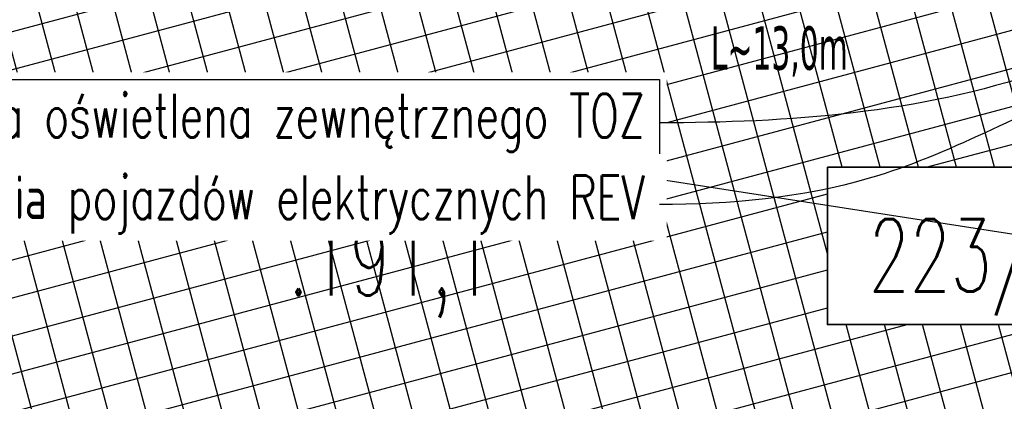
# Model space of a CAD drawing. Header units: metres. Extents: x 5515420 to 5516573, y 5683131 to 5683463.
# Tile 7 of 94: x 5516054 to 5516071, y 5683305 to 5683312. Entities that reach past the tile are written whole.
import ezdxf
from ezdxf import colors
from ezdxf.entities.mleader import LeaderData, LeaderLine
from ezdxf.enums import TextEntityAlignment as Align
from ezdxf.math import Vec2, Vec3

# ---------------------------------------------------------------- set-up
doc = ezdxf.new("R2010")
doc.units = ezdxf.units.M
doc.linetypes.add('L_0_07', pattern=[2.25, 0.75, -0.5, 0, -0.5, 0, -0.5])
doc.layers.get('0').update_dxf_attribs({"linetype": 'CONTINUOUS', "lineweight": 18, "true_color": 0x000000})
doc.layers.get('Defpoints').update_dxf_attribs({"linetype": 'CONTINUOUS'})
for name, color, linetype in [('--EL_0', 240, 'CONTINUOUS'), ('--oświetlenie wokół budynku', 240, 'CONTINUOUS'), ('A-Budynek szraf', 170, 'CONTINUOUS'), ('A-Nawierzchnie', 41, 'CONTINUOUS')]:
    doc.layers.add(name, color=color, linetype=linetype)
doc.layers.add('D-WYMIARY', color=7, linetype='CONTINUOUS', lineweight=15)
doc.layers.add('pzp', color=7, linetype='L_0_07', lineweight=35, true_color=0xd200d2)
doc.layers.add('wysokosci', color=7, linetype='CONTINUOUS', lineweight=25, true_color=0x803300)
doc.layers.get('0').off()
doc.styles.add('CP_ATTR', font='romans.shx', dxfattribs={"bigfont": '@extfont2.shx'})
doc.styles.get("Standard").update_dxf_attribs({"font": 'simplex.shx'})
doc.styles.add('verdena2', font='verdana.ttf', dxfattribs={"width": 0.5, "height": 0.75})
doc.dimstyles.get("Standard").update_dxf_attribs({"dimtxt": 0.18, "dimasz": 0.18, "dimexe": 0.18, "dimexo": 0.0625, "dimgap": 0.09, "dimtad": 0, "dimtih": 1, "dimtoh": 1, "dimdec": 4, "dimzin": 0, "dimdsep": 46, "dimtxsty": 'Standard', "dimcen": 0.09, "dimadec": 0, "dimazin": 0, "dimtfac": 1, "dimtdec": 4, "dimtofl": 0, "dimtmove": 0, "dimatfit": 3, "dimfxl": 1, "dimtolj": 1, "dimtzin": 0, "dimarcsym": 0})

# ---------------------------------------------------------------- blocks, each defined once
blk = doc.blocks.new('_ARCHTICK')
at = {"color": 0, "linetype": 'ByBlock', "lineweight": -2}
blk.add_line((0, 0), (-1, 0), dxfattribs=at)
blk.add_solid([(0.397747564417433, 0.3093592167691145), (0.3093592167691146, 0.397747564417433), (-0.3093592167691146, -0.397747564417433), (-0.397747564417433, -0.3093592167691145)], dxfattribs=at)
blk = doc.blocks.new('*D711')
at = {"layer": 'D-WYMIARY', "color": 14, "lineweight": -2}
for p, q in [((5516046.898735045, 5683315.945821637), (5516046.235063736, 5683311.666743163)), ((5516045.898030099, 5683312.103559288), (5516072.845841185, 5683307.924040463)), ((5516073.055997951, 5683311.888914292), (5516072.392326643, 5683307.609835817))]:
    blk.add_line(p, q, dxfattribs=at)
at = {"layer": 'Defpoints', "color": 0}
for p in [(5516046.954293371, 5683316.304038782), (5516073.111556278, 5683312.247131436), (5516072.450567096, 5683307.985346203)]:
    blk.add_point(p, dxfattribs=at)
at = {"layer": 'D-WYMIARY', "color": 14, "lineweight": -2, "xscale": 0.5, "yscale": 0.5, "zscale": 0.5}
for p, rotation in [((5516046.293304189, 5683312.042253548), 171.1838518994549), ((5516072.450567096, 5683307.985346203), 351.1838518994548)]:
    blk.add_blockref('_ARCHTICK', p, dxfattribs=dict(at, rotation=rotation))
at = {"layer": 'D-WYMIARY', "color": 50, "linetype": 'ByBlock', "insert": (5516059.306798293, 5683309.593821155), "char_height": 0.75, "attachment_point": 5, "rotation": 351.18385189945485}
blk.add_mtext('\\A1;26.5', dxfattribs=at)

msp = doc.modelspace()

# ---------------------------------------------------------------- hatches: boundary and pattern name
at = {"layer": 'A-Budynek szraf', "linetype": 'ByBlock', "transparency": 33554687}
h = msp.add_hatch(dxfattribs=at)
h.set_pattern_fill('ANSI37', color=256, scale=0.2, angle=59.99999999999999, style=0)
h.set_pattern_definition([(105, (-191.2213894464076, 9.313225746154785e-10), (-0.6133628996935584, -0.1643500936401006), []), (194.9999999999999, (-191.2213894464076, 9.313225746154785e-10), (0.1643500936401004, -0.6133628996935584), [])])
h.paths.add_polyline_path([(5516072.188769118, 5683309.363978), (5516067.782111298, 5683309.363978), (5516067.782111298, 5683306.64545265), (5516071.767134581, 5683306.645452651), (5516069.857698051, 5683294.334194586), (5516044.629329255, 5683298.247033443), (5516047.346706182, 5683315.767557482), (5516072.575074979, 5683311.854718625)])
h.paths.add_polyline_path([(5516054.454114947, 5683304.922500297), (5516060.695085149, 5683304.922500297), (5516060.695085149, 5683303.164174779), (5516054.454114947, 5683303.164174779)], flags=16)
at = {"layer": 'A-Nawierzchnie', "linetype": 'ByBlock', "true_color": 0xb7e0ab, "transparency": 33554687}
h = msp.add_hatch(dxfattribs=at)
h.set_pattern_fill('ANSI37', color=9, scale=0.1, style=0)
h.set_pattern_definition([(45, (615.2743167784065, 129.3192508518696), (-0.2245064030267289, 0.2245064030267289), []), (135, (615.2743167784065, 129.3192508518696), (-0.2245064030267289, -0.2245064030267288), [])])
h.paths.add_polyline_path([(5516099.6639383, 5683319.509563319), (5516093.18050492, 5683320.492467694, 0.02400827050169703), (5516090.889116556, 5683320.728043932), (5516071.666547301, 5683321.775596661, -0.02484724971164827), (5516069.295594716, 5683322.023371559), (5516062.302756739, 5683323.108692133, -0.3638266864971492), (5516061.032989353, 5683324.559218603), (5516063.231110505, 5683324.230619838), (5516064.490548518, 5683332.646905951), (5516062.29494606, 5683332.975128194), (5516065.4430103, 5683353.379441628, 0.414213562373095), (5516062.9339508, 5683356.800643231), (5516050.08979864, 5683358.776220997, 0.4141947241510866), (5516046.668626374, 5683356.267352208), (5516042.257273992, 5683327.598946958, 0.4142317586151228), (5516044.766305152, 5683324.177561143), (5516053.343595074, 5683322.858275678, -0.02007901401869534), (5516053.579985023, 5683322.812134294), (5516052.668604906, 5683316.935679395), (5516054.150876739, 5683316.705803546), (5516053.920999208, 5683315.223525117), (5516046.954293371, 5683316.304038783), (5516046.53358273, 5683313.591470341), (5516044.962368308, 5683313.835160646), (5516043.961552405, 5683307.382313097), (5516045.532766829, 5683307.138622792), (5516044.092847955, 5683297.854620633), (5516044.241075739, 5683297.831630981), (5516044.011179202, 5683296.349353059), (5516069.871986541, 5683292.33842502), (5516070.101883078, 5683293.820702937), (5516070.250110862, 5683293.797713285), (5516071.690029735, 5683303.081715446), (5516073.26124416, 5683302.838025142), (5516074.262060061, 5683309.290872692), (5516072.690845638, 5683309.534562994), (5516073.111556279, 5683312.247131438), (5516066.144886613, 5683313.327639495), (5516066.374772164, 5683314.809910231), (5516068.140582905, 5683314.536067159), (5516068.712784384, 5683314.452779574), (5516069.444190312, 5683314.361830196), (5516070.42180041, 5683314.267207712), (5516071.256411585, 5683314.210627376), (5516075.58645081, 5683313.974792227), (5516074.85022779, 5683300.465115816), (5516082.256583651, 5683299.380121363), (5516080.796957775, 5683289.416467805), (5516090.875183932, 5683287.94005766), (5516092.610210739, 5683299.78364581), (5516076.426464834, 5683302.154484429), (5516076.852947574, 5683309.980433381), (5516087.948828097, 5683309.370979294), (5516088.305421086, 5683315.861425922), (5516090.617040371, 5683315.735451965, -0.02400827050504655), (5516092.431056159, 5683315.548954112), (5516098.599416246, 5683314.613815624), (5516098.31852322, 5683313.306826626), (5516091.99430035, 5683314.28274265), (5516090.39067605, 5683303.90295513), (5516099.094000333, 5683302.561238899), (5516096.496908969, 5683285.74680292), (5516069.794551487, 5683289.86845434), (5516048.342630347, 5683290.09877717), (5516034.965910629, 5683291.963955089), (5516037.042734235, 5683305.715577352), (5516039.999341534, 5683324.308768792), (5516043.122031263, 5683343.075807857), (5516045.796543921, 5683360.442185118), (5516068.332659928, 5683356.975872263), (5516067.979837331, 5683322.47700484), (5516099.929928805, 5683320.735853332)])
at = {"layer": 'A-Nawierzchnie', "linetype": 'ByBlock', "true_color": 0xf8e4d3, "transparency": 33554687}
h = msp.add_hatch(dxfattribs=at)
h.set_pattern_fill('ANSI37', color=254, scale=0.1, style=0)
h.set_pattern_definition([(45, (0, 0), (-0.2245064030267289, 0.2245064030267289), []), (135, (0, 0), (-0.2245064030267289, -0.2245064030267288), [])])
h.paths.add_polyline_path([(5516054.150876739, 5683316.705803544), (5516052.668606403, 5683316.935689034), (5516053.580017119, 5683322.812341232, -0.1353740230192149), (5516054.979079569, 5683322.045883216), (5516054.150884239, 5683316.705792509)])
h.paths.add_polyline_path([(5516075.58643011, 5683313.974658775), (5516074.85022779, 5683300.465115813), (5516082.256583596, 5683299.380121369), (5516082.531984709, 5683301.260056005), (5516076.426464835, 5683302.154484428), (5516076.852947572, 5683309.98043338), (5516087.948828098, 5683309.370979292), (5516088.035863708, 5683310.868452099), (5516076.93431231, 5683311.47347454), (5516077.165830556, 5683315.390813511), (5516071.338034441, 5683315.708404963, -0.02490027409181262), (5516068.360565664, 5683316.019882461), (5516062.320855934, 5683316.956554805), (5516062.090966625, 5683315.474323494), (5516068.130859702, 5683314.537575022, 0.02482606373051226), (5516071.256411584, 5683314.210627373), (5516075.586450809, 5683313.974792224)])

# ---------------------------------------------------------------- linework, layer by layer
at = {"layer": 'pzp', "color": 1, "linetype": 'ByBlock'}
msp.add_lwpolyline([(5516067.782111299, 5683309.363978), (5516073.318793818, 5683309.363978), (5516073.318793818, 5683306.64545265), (5516067.782111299, 5683306.64545265)], close=True, dxfattribs=at)

# ---------------------------------------------------------------- texts
at = {"layer": 'pzp', "color": 1, "linetype": 'Continuous', "lineweight": 35, "width": 0.66}
msp.add_text('223/51', height=1.25, dxfattribs=at).set_placement((5516068.497038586, 5683308.466719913), align=Align.TOP_LEFT)
at = {"layer": 'wysokosci', "lineweight": 25, "width": 0.66}
msp.add_text('.191,1', height=1.25, dxfattribs=at).set_placement((5516058.469999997, 5683308.399999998), align=Align.TOP_LEFT)

# ---------------------------------------------------------------- dimensions: what is measured, and where the dimension line sits
at = {"layer": 'D-WYMIARY'}
dim = msp.add_aligned_dim(p1=(5516046.954293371, 5683316.304038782), p2=(5516073.111556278, 5683312.247131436), distance=-4.312739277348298, dimstyle='Standard', override={"dimtxt": 0.75, "dimasz": 0.5, "dimexe": 0.3800000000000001, "dimexo": 0.3625, "dimgap": 0.05, "dimtad": 2, "dimtih": 0, "dimdec": 1, "dimblk": 'ARCHTICK', "dimblk1": 'ARCHTICK', "dimblk2": 'ARCHTICK', "dimdle": 0.4, "dimclrd": 14, "dimclre": 14, "dimclrt": 50, "dimtvp": 0.3}, dxfattribs=at)
dim.commit()
dim.dimension.update_dxf_attribs({"geometry": '*D711', "text_midpoint": (5516059.306798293, 5683309.593821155)})

# ---------------------------------------------------------------- next in the draw order: texts
at = {"layer": '--EL_0', "color": 240, "lineweight": 13, "insert": (5516064.631037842, 5683310.630456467), "char_height": 0.75, "attachment_point": 3, "line_spacing_factor": 0.9, "style": 'CP_ATTR', "bg_fill": 3, "box_fill_scale": 1.5, "bg_fill_color": 256, "bg_fill_true_color": 13158600, "bg_fill_transparency": 0}
msp.add_mtext('{\\W0.7;\\C255;Tablica oświetlena zewnętrznego TOZ}', dxfattribs=at)

# ---------------------------------------------------------------- next in the draw order: linework, layer by layer
at = {"layer": '--EL_0', "color": 240, "lineweight": -2}
msp.add_lwpolyline([(5516049.360787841, 5683310.880456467), (5516064.881037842, 5683310.880456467), (5516064.881037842, 5683309.382956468), (5516049.360787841, 5683309.382956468)], close=True, dxfattribs=at)
at = {"layer": '--EL_0', "linetype": 'ByBlock', "lineweight": -2}
msp.add_open_spline([(5516072.539500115, 5683311.409428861), (5516072.187363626, 5683311.279335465), (5516069.770590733, 5683310.324665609), (5516067.101514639, 5683310.131706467), (5516064.881037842, 5683310.131706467)], degree=3, knots=[0, 0, 0, 0, 1.126196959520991, 7.787627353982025, 7.787627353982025, 7.787627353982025, 7.787627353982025], dxfattribs=at)

# ---------------------------------------------------------------- next in the draw order: leaders
at = {"layer": '--EL_0', "lineweight": 13}
ml = msp.add_multileader_mtext('Standard', dxfattribs=at)
ml.set_content('{\\W0.7;Rozdzielnica ładowania pojazdów elektrycznych \\C255;REV}', color=256, style='CP_ATTR')
ml.set_leader_properties()
ml.build(insert=Vec2(0, 0))
ml.multileader.update_dxf_attribs({"leader_type": 2, "has_text_frame": 1, "text_left_attachment_type": 2, "text_right_attachment_type": 2, "dogleg_length": 5.000000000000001e-07, "arrow_head_size": 0.5})
ctx = ml.context
ctx.base_point, ctx.char_height, ctx.arrow_head_size, ctx.landing_gap_size, ctx.plane_origin = Vec3(5516043.481234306, 5683308.719454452), 0.75, 0.5, 0.25, Vec3(5516062.698120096, 5683325.894977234)
ctx.left_attachment, ctx.right_attachment, ctx.text_align_type = 2, 2, 2
notes = []
notes.append((ctx, [(0, (1, 1, 0), (5516064.931234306, 5683308.720704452), (-1, 0), 0.05, [(0, [(5516072.928157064, 5683311.064572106), (5516068.503608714, 5683309.173507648)], 0, [])])]))
ctx.mtext.insert, ctx.mtext.alignment, ctx.mtext.line_spacing_factor, ctx.mtext.flow_direction = Vec3(5516064.631234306, 5683309.219454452), 3, 0.9, 5
ctx.mtext.has_bg_fill, ctx.mtext.bg_color, ctx.mtext.bg_scale_factor, ctx.mtext.bg_transparency, ctx.mtext.use_window_bg_color = 1, -1027028792, 1.5, 0, 1
for ctx, leaders in notes:
    for number, flags, end, landing, length, lines in leaders:
        leader = LeaderData()
        leader.index, (leader.has_last_leader_line, leader.has_dogleg_vector, leader.attachment_direction) = number, flags
        leader.last_leader_point, leader.dogleg_vector, leader.dogleg_length = Vec3(end), Vec3(landing), length
        for number, points, colour, breaks in lines:
            line = LeaderLine()
            line.index, line.vertices, line.color, line.breaks = number, Vec3.list(points), colors.encode_raw_color(colour), breaks
            leader.lines.append(line)
        ctx.leaders.append(leader)

# ---------------------------------------------------------------- next in the draw order: texts
at = {"layer": '--oświetlenie wokół budynku', "linetype": 'Continuous', "lineweight": -3, "style": 'verdena2', "width": 0.5}
msp.add_text('L~13,0m', height=0.75, dxfattribs=at).set_placement((5516065.76932238, 5683311.049095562))

doc.saveas('drawing.dxf')
